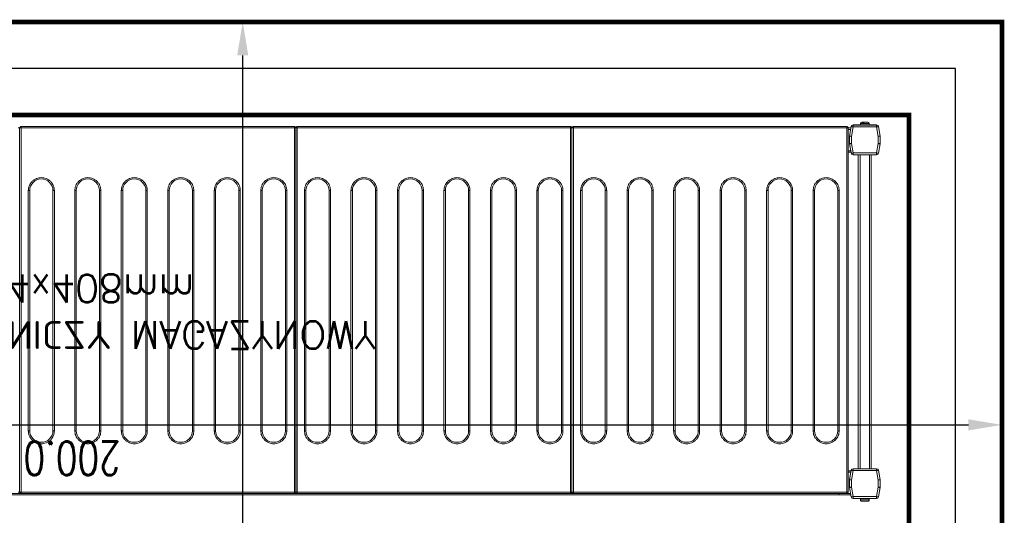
# Model space of a CAD drawing. Header units: millimetres. Extents: x 6161 to 8965, y -9035 to -5431.
# Tile 132 of 256: x 8168 to 8273, y -7031 to -6977. Entities that reach past the tile are written whole.
import ezdxf

# ---------------------------------------------------------------- set-up
doc = ezdxf.new("R2010")
doc.units = ezdxf.units.MM
doc.layers.add('Komory', color=132, linetype='Continuous')
doc.layers.add('Regały', color=3, linetype='Continuous')
doc.styles.add('Arch-Dim', font='romans.shx', dxfattribs={"width": 0.75})
doc.styles.add('RomanS', font='romans.shx')
doc.linetypes.add('BATTING', pattern='A,0.0001,-0.1,[134,ltypeshp.shx,S=0.1,R=0,X=-0.1,Y=0],-0.2,[134,ltypeshp.shx,S=0.1,R=180,X=0.1,Y=0],-0.1', length=0.4001)
doc.dimstyles.new('Standard 50', dxfattribs={"dimscale": 20, "dimtxt": 0.18, "dimasz": 0.18, "dimexe": 0.18, "dimexo": 0.0625, "dimgap": 0.09, "dimtad": 1, "dimdec": 1, "dimzin": 0, "dimdsep": 46, "dimtxsty": 'Arch-Dim', "dimcen": 0.09, "dimclrd": 2, "dimclre": 2, "dimclrt": 1, "dimadec": 0, "dimazin": 0, "dimtfac": 1, "dimtdec": 1, "dimtofl": 0, "dimtmove": 0, "dimatfit": 3, "dimfxl": 0, "dimtolj": 1, "dimtzin": 0, "dimarcsym": 0})

# ---------------------------------------------------------------- blocks, each defined once
blk = doc.blocks.new('*D587')
at = {"color": 2, "lineweight": -2, "transparency": 16777216}
for p, q in [((46.25, 340), (85.25, 340)), ((81.65, 336.4), (81.65, 3.6)), ((46.25, 0), (85.25, 0))]:
    blk.add_line(p, q, dxfattribs=at)
at = {"color": 2, "transparency": 16777216}
for points in [[(81.05, 336.4), (82.25, 336.4), (81.65, 340)], [(81.05, 3.6), (82.25, 3.6), (81.65, 0)]]:
    blk.add_solid(points, dxfattribs=at)
at = {"layer": 'Defpoints', "color": 0, "transparency": 16777216}
for p in [(45, 340), (45, 0), (81.65, 0)]:
    blk.add_point(p, dxfattribs=at)
at = {"color": 1, "transparency": 16777216, "insert": (78.05, 170), "char_height": 3.6, "attachment_point": 5, "rotation": 90, "style": 'Arch-Dim'}
blk.add_mtext('\\A1;340.0', dxfattribs=at)
blk = doc.blocks.new('*D588')
at = {"color": 2, "lineweight": -2, "transparency": 16777216}
for p, q in [((0, 1.25), (0, 46.97)), ((200, 1.25), (200, 46.97)), ((196.4, 43.37), (3.6, 43.37))]:
    blk.add_line(p, q, dxfattribs=at)
at = {"color": 2, "transparency": 16777216}
for points in [[(3.6, 43.97), (3.6, 42.77), (0, 43.37)], [(196.4, 43.97), (196.4, 42.77), (200, 43.37)]]:
    blk.add_solid(points, dxfattribs=at)
at = {"layer": 'Defpoints', "color": 0, "transparency": 16777216}
for p in [(0, 43.37), (0, 0), (200, 0)]:
    blk.add_point(p, dxfattribs=at)
at = {"color": 1, "transparency": 16777216, "insert": (100, 46.97), "char_height": 3.6, "attachment_point": 5, "style": 'Arch-Dim'}
blk.add_mtext('\\A1;200.0', dxfattribs=at)
blk = doc.blocks.new('*U59')
at = {"lineweight": 15}
for p, q in [((4.38, -0.68), (170.98, -0.68)), ((4.38, -0.82), (170.98, -0.82)), ((82.83, -0.99), (82.68, -0.99)), ((82.83, -40.19), (82.83, -0.99)), ((82.98, -0.99), (82.83, -0.99)), ((82.98, -0.88), (82.98, -0.84)), ((112.38, -0.84), (82.98, -0.84)), ((82.98, -0.99), (82.98, -0.88)), ((82.98, -0.99), (82.98, -40.19)), ((112.38, -0.99), (82.98, -0.99)), ((112.38, -0.84), (112.38, -0.88)), ((112.38, -0.88), (112.38, -0.99)), ((112.38, -40.19), (112.38, -0.99)), ((112.53, -0.99), (112.38, -0.99)), ((112.53, -0.99), (112.53, -40.19)), ((112.68, -0.99), (112.53, -0.99)), ((112.68, -0.88), (112.68, -0.84)), ((142.08, -0.84), (112.68, -0.84)), ((112.68, -0.99), (112.68, -0.88)), ((112.68, -0.99), (112.68, -40.19)), ((142.08, -0.99), (112.68, -0.99)), ((142.08, -0.84), (142.08, -0.88)), ((142.08, -0.88), (142.08, -0.99)), ((142.08, -40.19), (142.08, -0.99)), ((142.23, -0.99), (142.08, -0.99)), ((142.23, -0.99), (142.23, -40.19)), ((142.38, -0.99), (142.23, -0.99)), ((142.38, -0.88), (142.38, -0.84)), ((171.78, -0.84), (142.38, -0.84)), ((142.38, -0.99), (142.38, -0.88)), ((142.38, -0.99), (142.38, -40.19)), ((171.78, -0.99), (142.38, -0.99)), ((170.98, -0.82), (170.98, -0.68)), ((170.98, -0.68), (172.23, -0.68)), ((170.98, -0.84), (170.98, -0.82)), ((170.98, -0.82), (172.2, -0.82)), ((171.78, -0.84), (171.78, -0.88)), ((171.78, -0.88), (171.78, -0.99)), ((171.78, -40.19), (171.78, -0.99)), ((171.93, -0.99), (171.78, -0.99)), ((171.93, -40.19), (171.93, -0.99)), ((172.27, -0.47), (172.09, -1.48)), ((172.46, -0.5), (172.28, -1.52)), ((172.46, -0.3), (172.46, -0.5)), ((174.99, -0.3), (172.46, -0.3)), ((174.99, -0.5), (172.46, -0.5)), ((173.26, -0.12), (173.25, -0.12)), ((173.25, -0.15), (173.25, -0.3)), ((174.2, -0.15), (173.25, -0.15)), ((174.2, -0.12), (174.19, -0.12)), ((174.2, -0.3), (174.2, -0.15)), ((174.99, -0.5), (174.99, -0.3)), ((175.17, -1.52), (174.99, -0.5)), ((175.36, -1.48), (175.18, -0.47)), ((175.18, -0.47), (175.37, -1.5)), ((172.08, -1.5), (172.09, -1.48)), ((172.08, -1.52), (172.08, -1.5)), ((172.08, -1.52), (172.08, -2.3)), ((172.28, -1.52), (172.08, -1.52)), ((172.28, -1.52), (172.28, -2.28)), ((175.17, -2.28), (175.17, -1.52)), ((175.37, -1.52), (175.17, -1.52)), ((175.37, -1.5), (175.37, -2.3)), ((175.37, -2.3), (175.37, -1.52)), ((171.93, -3.12), (172.22, -3.12)), ((172.08, -2.38), (172.08, -2.3)), ((172.08, -2.3), (172.27, -3.33)), ((172.22, -3.12), (172.08, -2.38)), ((172.28, -2.28), (172.46, -3.3)), ((174.99, -3.3), (175.17, -2.28)), ((175.18, -3.33), (175.37, -2.3)), ((175.37, -2.3), (175.18, -3.33)), ((171.93, -3.28), (172.24, -3.28)), ((172.46, -3.3), (174.99, -3.3)), ((172.46, -3.3), (172.46, -3.5)), ((172.46, -3.5), (174.99, -3.5)), ((173.02, -37.29), (173.02, -3.5)), ((173.22, -37.29), (173.22, -3.5)), ((174.22, -37.29), (174.22, -3.5)), ((174.42, -37.29), (174.42, -3.5)), ((174.99, -3.5), (174.99, -3.3)), ((171.93, -37.58), (172.24, -37.58)), ((171.93, -37.73), (172.22, -37.73)), ((172.08, -38.48), (172.22, -37.73)), ((172.27, -37.46), (172.09, -38.47)), ((172.46, -37.49), (172.28, -38.51)), ((172.46, -37.29), (172.46, -37.49)), ((174.99, -37.29), (172.46, -37.29)), ((174.99, -37.49), (172.46, -37.49)), ((174.99, -37.49), (174.99, -37.29)), ((175.17, -38.51), (174.99, -37.49)), ((175.36, -38.47), (175.18, -37.46)), ((172.08, -38.5), (172.08, -38.48)), ((172.08, -38.5), (172.08, -38.51)), ((172.08, -38.5), (172.08, -38.5)), ((172.08, -38.51), (172.08, -39.29)), ((172.28, -38.51), (172.08, -38.51)), ((172.28, -38.51), (172.28, -39.27)), ((175.17, -39.27), (175.17, -38.51)), ((175.37, -38.51), (175.17, -38.51)), ((175.37, -39.3), (175.37, -38.5)), ((175.37, -38.5), (175.37, -38.5)), ((175.37, -39.29), (175.37, -38.51)), ((82.68, -40.19), (82.83, -40.19)), ((82.83, -40.19), (82.98, -40.19)), ((82.98, -40.19), (112.38, -40.19)), ((82.98, -40.19), (82.98, -40.33)), ((112.38, -40.19), (112.53, -40.19)), ((112.38, -40.33), (112.38, -40.19)), ((112.53, -40.19), (112.68, -40.19)), ((112.68, -40.19), (142.08, -40.19)), ((112.68, -40.19), (112.68, -40.33)), ((142.08, -40.19), (142.23, -40.19)), ((142.08, -40.33), (142.08, -40.19)), ((142.23, -40.19), (142.38, -40.19)), ((142.38, -40.19), (171.78, -40.19)), ((142.38, -40.19), (142.38, -40.33)), ((171.78, -40.19), (171.93, -40.19)), ((171.78, -40.33), (171.78, -40.19)), ((171.93, -40.03), (172.21, -40.03)), ((171.93, -40.18), (172.24, -40.18)), ((172.08, -39.29), (172.27, -40.33)), ((172.08, -39.29), (172.08, -39.3)), ((172.08, -39.3), (172.27, -40.33)), ((172.28, -39.27), (172.46, -40.29)), ((174.99, -40.29), (175.17, -39.27)), ((175.18, -40.33), (175.37, -39.29)), ((175.18, -40.33), (175.37, -39.3)), ((82.98, -40.33), (82.98, -40.34)), ((82.98, -40.34), (112.38, -40.34)), ((112.38, -40.34), (112.38, -40.33)), ((112.68, -40.33), (112.68, -40.34)), ((112.68, -40.34), (142.08, -40.34)), ((142.08, -40.34), (142.08, -40.33)), ((142.38, -40.33), (142.38, -40.34)), ((142.38, -40.34), (171.78, -40.34)), ((171.78, -40.34), (171.78, -40.33)), ((172.46, -40.29), (174.99, -40.29)), ((172.46, -40.29), (172.46, -40.49)), ((172.46, -40.49), (174.99, -40.49)), ((172.46, -40.5), (174.99, -40.5)), ((173.25, -40.5), (173.25, -40.65)), ((173.25, -40.65), (174.2, -40.65)), ((173.49, -40.68), (173.6, -40.68)), ((173.64, -40.8), (173.55, -40.8)), ((174.2, -40.65), (174.2, -40.5)), ((174.99, -40.49), (174.99, -40.29))]:
    blk.add_line(p, q, dxfattribs=at)
at = {"color": 253, "lineweight": 15, "true_color": 0xa6a6a6}
for p, q in [((83.76, -33.44), (83.76, -7.59)), ((83.76, -7.59), (83.91, -7.59)), ((83.91, -33.44), (83.91, -7.59)), ((86.41, -7.59), (86.41, -33.44)), ((86.56, -7.59), (86.41, -7.59)), ((86.56, -7.59), (86.56, -33.44)), ((88.76, -33.44), (88.76, -7.59)), ((88.76, -7.59), (88.91, -7.59)), ((88.91, -33.44), (88.91, -7.59)), ((91.41, -7.59), (91.41, -33.44)), ((91.56, -7.59), (91.41, -7.59)), ((91.56, -7.59), (91.56, -33.44)), ((93.76, -33.44), (93.76, -7.59)), ((93.76, -7.59), (93.91, -7.59)), ((93.91, -33.44), (93.91, -7.59)), ((96.41, -7.59), (96.41, -33.44)), ((96.56, -7.59), (96.41, -7.59)), ((96.56, -7.59), (96.56, -33.44)), ((98.76, -33.44), (98.76, -7.59)), ((98.76, -7.59), (98.91, -7.59)), ((98.91, -33.44), (98.91, -7.59)), ((101.41, -7.59), (101.41, -33.44)), ((101.56, -7.59), (101.41, -7.59)), ((101.56, -7.59), (101.56, -33.44)), ((103.76, -33.44), (103.76, -7.59)), ((103.76, -7.59), (103.91, -7.59)), ((103.91, -33.44), (103.91, -7.59)), ((106.41, -7.59), (106.41, -33.44)), ((106.56, -7.59), (106.41, -7.59)), ((106.56, -7.59), (106.56, -33.44)), ((108.76, -33.44), (108.76, -7.59)), ((108.76, -7.59), (108.91, -7.59)), ((108.91, -33.44), (108.91, -7.59)), ((111.41, -7.59), (111.41, -33.44)), ((111.56, -7.59), (111.41, -7.59)), ((111.56, -7.59), (111.56, -33.44)), ((113.46, -33.44), (113.46, -7.59)), ((113.46, -7.59), (113.61, -7.59)), ((113.61, -33.44), (113.61, -7.59)), ((116.11, -7.59), (116.11, -33.44)), ((116.26, -7.59), (116.11, -7.59)), ((116.26, -7.59), (116.26, -33.44)), ((118.46, -33.44), (118.46, -7.59)), ((118.46, -7.59), (118.61, -7.59)), ((118.61, -33.44), (118.61, -7.59)), ((121.11, -7.59), (121.11, -33.44)), ((121.26, -7.59), (121.11, -7.59)), ((121.26, -7.59), (121.26, -33.44)), ((123.46, -33.44), (123.46, -7.59)), ((123.46, -7.59), (123.61, -7.59)), ((123.61, -33.44), (123.61, -7.59)), ((126.11, -7.59), (126.11, -33.44)), ((126.26, -7.59), (126.11, -7.59)), ((126.26, -7.59), (126.26, -33.44)), ((128.46, -33.44), (128.46, -7.59)), ((128.46, -7.59), (128.61, -7.59)), ((128.61, -33.44), (128.61, -7.59)), ((131.11, -7.59), (131.11, -33.44)), ((131.26, -7.59), (131.11, -7.59)), ((131.26, -7.59), (131.26, -33.44)), ((133.46, -33.44), (133.46, -7.59)), ((133.46, -7.59), (133.61, -7.59)), ((133.61, -33.44), (133.61, -7.59)), ((136.11, -7.59), (136.11, -33.44)), ((136.26, -7.59), (136.11, -7.59)), ((136.26, -7.59), (136.26, -33.44)), ((138.46, -33.44), (138.46, -7.59)), ((138.46, -7.59), (138.61, -7.59)), ((138.61, -33.44), (138.61, -7.59)), ((141.11, -7.59), (141.11, -33.44)), ((141.26, -7.59), (141.11, -7.59)), ((141.26, -7.59), (141.26, -33.44)), ((143.16, -33.44), (143.16, -7.59)), ((143.16, -7.59), (143.31, -7.59)), ((143.31, -33.44), (143.31, -7.59)), ((145.81, -7.59), (145.81, -33.44)), ((145.96, -7.59), (145.81, -7.59)), ((145.96, -7.59), (145.96, -33.44)), ((148.16, -33.44), (148.16, -7.59)), ((148.16, -7.59), (148.31, -7.59)), ((148.31, -33.44), (148.31, -7.59)), ((150.81, -7.59), (150.81, -33.44)), ((150.96, -7.59), (150.81, -7.59)), ((150.96, -7.59), (150.96, -33.44)), ((153.16, -33.44), (153.16, -7.59)), ((153.16, -7.59), (153.31, -7.59)), ((153.31, -33.44), (153.31, -7.59)), ((155.81, -7.59), (155.81, -33.44)), ((155.96, -7.59), (155.81, -7.59)), ((155.96, -7.59), (155.96, -33.44)), ((158.16, -33.44), (158.16, -7.59)), ((158.16, -7.59), (158.31, -7.59)), ((158.31, -33.44), (158.31, -7.59)), ((160.81, -7.59), (160.81, -33.44)), ((160.96, -7.59), (160.81, -7.59)), ((160.96, -7.59), (160.96, -33.44)), ((163.16, -33.44), (163.16, -7.59)), ((163.16, -7.59), (163.31, -7.59)), ((163.31, -33.44), (163.31, -7.59)), ((165.81, -7.59), (165.81, -33.44)), ((165.96, -7.59), (165.81, -7.59)), ((165.96, -7.59), (165.96, -33.44)), ((168.16, -33.44), (168.16, -7.59)), ((168.16, -7.59), (168.31, -7.59)), ((168.31, -33.44), (168.31, -7.59)), ((170.81, -7.59), (170.81, -33.44)), ((170.96, -7.59), (170.81, -7.59)), ((170.96, -7.59), (170.96, -33.44)), ((83.91, -33.44), (83.76, -33.44)), ((86.56, -33.44), (86.41, -33.44)), ((88.91, -33.44), (88.76, -33.44)), ((91.56, -33.44), (91.41, -33.44)), ((93.91, -33.44), (93.76, -33.44)), ((96.56, -33.44), (96.41, -33.44)), ((98.91, -33.44), (98.76, -33.44)), ((101.56, -33.44), (101.41, -33.44)), ((103.91, -33.44), (103.76, -33.44)), ((106.56, -33.44), (106.41, -33.44)), ((108.91, -33.44), (108.76, -33.44)), ((111.56, -33.44), (111.41, -33.44)), ((113.61, -33.44), (113.46, -33.44)), ((116.26, -33.44), (116.11, -33.44)), ((118.61, -33.44), (118.46, -33.44)), ((121.26, -33.44), (121.11, -33.44)), ((123.61, -33.44), (123.46, -33.44)), ((126.26, -33.44), (126.11, -33.44)), ((128.61, -33.44), (128.46, -33.44)), ((131.26, -33.44), (131.11, -33.44)), ((133.61, -33.44), (133.46, -33.44)), ((136.26, -33.44), (136.11, -33.44)), ((138.61, -33.44), (138.46, -33.44)), ((141.26, -33.44), (141.11, -33.44)), ((143.31, -33.44), (143.16, -33.44)), ((145.96, -33.44), (145.81, -33.44)), ((148.31, -33.44), (148.16, -33.44)), ((150.96, -33.44), (150.81, -33.44)), ((153.31, -33.44), (153.16, -33.44)), ((155.96, -33.44), (155.81, -33.44)), ((158.31, -33.44), (158.16, -33.44)), ((160.96, -33.44), (160.81, -33.44)), ((163.31, -33.44), (163.16, -33.44)), ((165.96, -33.44), (165.81, -33.44)), ((168.31, -33.44), (168.16, -33.44)), ((170.96, -33.44), (170.81, -33.44))]:
    blk.add_line(p, q, dxfattribs=at)
at = {"lineweight": 15, "flags": 128}
for points in [[(172.46, -0.5), (172.42, -0.49), (172.39, -0.49), (172.35, -0.48), (172.32, -0.48), (172.3, -0.47), (172.28, -0.47), (172.27, -0.47), (172.27, -0.47)], [(175.18, -0.47), (175.18, -0.47), (175.17, -0.47), (175.15, -0.47), (175.13, -0.48), (175.1, -0.48), (175.06, -0.49), (175.03, -0.49), (174.99, -0.5)], [(172.09, -1.48), (172.09, -1.48), (172.1, -1.49), (172.12, -1.49), (172.14, -1.49), (172.17, -1.5), (172.21, -1.5), (172.24, -1.51), (172.28, -1.52)], [(175.17, -1.52), (175.2, -1.51), (175.24, -1.5), (175.28, -1.5), (175.31, -1.49), (175.33, -1.49), (175.35, -1.49), (175.36, -1.48), (175.36, -1.48)], [(172.28, -2.28), (172.24, -2.29), (172.21, -2.29), (172.17, -2.29), (172.14, -2.29), (172.12, -2.3), (172.1, -2.3), (172.09, -2.3), (172.08, -2.3)], [(172.24, -3.28), (172.24, -3.27), (172.24, -3.26), (172.24, -3.25), (172.23, -3.23), (172.23, -3.21), (172.23, -3.18), (172.22, -3.15), (172.22, -3.12)], [(175.37, -2.3), (175.36, -2.3), (175.35, -2.3), (175.34, -2.3), (175.32, -2.3), (175.29, -2.29), (175.27, -2.29), (175.23, -2.29), (175.2, -2.29), (175.17, -2.28)], [(172.27, -3.33), (172.27, -3.33), (172.28, -3.33), (172.3, -3.33), (172.32, -3.32), (172.35, -3.32), (172.39, -3.31), (172.42, -3.31), (172.46, -3.3)], [(174.99, -3.3), (175.03, -3.31), (175.06, -3.31), (175.1, -3.32), (175.13, -3.32), (175.15, -3.33), (175.17, -3.33), (175.18, -3.33), (175.18, -3.33)], [(172.22, -37.73), (172.22, -37.7), (172.23, -37.67), (172.23, -37.64), (172.23, -37.62), (172.24, -37.6), (172.24, -37.59), (172.24, -37.58), (172.24, -37.58)], [(172.46, -37.49), (172.42, -37.48), (172.39, -37.48), (172.35, -37.47), (172.32, -37.47), (172.3, -37.46), (172.28, -37.46), (172.27, -37.46), (172.27, -37.46)], [(175.18, -37.46), (175.18, -37.46), (175.17, -37.46), (175.15, -37.46), (175.13, -37.47), (175.1, -37.47), (175.06, -37.48), (175.03, -37.48), (174.99, -37.49)], [(172.09, -38.47), (172.09, -38.47), (172.1, -38.48), (172.12, -38.48), (172.14, -38.48), (172.17, -38.49), (172.21, -38.5), (172.24, -38.5), (172.28, -38.51)], [(175.17, -38.51), (175.2, -38.5), (175.24, -38.5), (175.28, -38.49), (175.31, -38.48), (175.33, -38.48), (175.35, -38.48), (175.36, -38.47), (175.36, -38.47)], [(172.28, -39.27), (172.24, -39.28), (172.21, -39.28), (172.17, -39.28), (172.14, -39.29), (172.12, -39.29), (172.1, -39.29), (172.09, -39.29), (172.08, -39.29)], [(175.37, -39.29), (175.36, -39.29), (175.35, -39.29), (175.34, -39.29), (175.32, -39.29), (175.29, -39.29), (175.27, -39.28), (175.23, -39.28), (175.2, -39.28), (175.17, -39.27)], [(172.27, -40.33), (172.27, -40.33), (172.28, -40.32), (172.3, -40.32), (172.32, -40.32), (172.35, -40.31), (172.39, -40.3), (172.42, -40.3), (172.46, -40.29)], [(174.99, -40.29), (175.03, -40.3), (175.06, -40.3), (175.1, -40.31), (175.13, -40.32), (175.15, -40.32), (175.17, -40.32), (175.18, -40.33), (175.18, -40.33)]]:
    blk.add_lwpolyline(points, dxfattribs=at)
at = {"lineweight": 15}
for centre, radius, start, end in [((82.98, -0.99), 0.15, 90, 180), ((112.38, -0.99), 0.15, 0, 90), ((112.68, -0.99), 0.15, 90, 180), ((142.08, -0.99), 0.15, 0, 90), ((142.38, -0.99), 0.15, 90, 180), ((171.78, -0.99), 0.15, 0, 90), ((172.46, -0.5), 0.2, 90, 170), ((173.4, -0.15), 0.15, 168.463, 180), ((174.05, -0.15), 0.15, 0, 11.537), ((174.99, -0.5), 0.2, 10, 90), ((172.28, -1.52), 0.2, 170, 180), ((175.17, -1.52), 0.2, 0, 10), ((172.46, -3.3), 0.2, 190, 270), ((174.99, -3.3), 0.2, 270, 350), ((172.46, -37.49), 0.2, 90, 170), ((174.99, -37.49), 0.2, 10, 90), ((172.28, -38.51), 0.2, 170, 180), ((175.17, -38.51), 0.2, 0, 10), ((172.46, -40.29), 0.2, 190, 270), ((172.46, -40.3), 0.2, 190, 270), ((173.4, -40.65), 0.15, 180, 270), ((174.05, -40.65), 0.15, 270, 0), ((174.99, -40.29), 0.2, 270, 350), ((174.99, -40.3), 0.2, 270, 350)]:
    blk.add_arc(centre, radius, start, end, dxfattribs=at)
at = {"color": 253, "lineweight": 15, "true_color": 0xa6a6a6}
for centre, start, end in [((85.16, -7.59), 0, 180), ((90.16, -7.59), 0, 180), ((95.16, -7.59), 0, 180), ((100.16, -7.59), 0, 180), ((105.16, -7.59), 0, 180), ((110.16, -7.59), 0, 180), ((114.86, -7.59), 0, 180), ((119.86, -7.59), 0, 180), ((124.86, -7.59), 0, 180), ((129.86, -7.59), 0, 180), ((134.86, -7.59), 0, 180), ((139.86, -7.59), 0, 180), ((144.56, -7.59), 0, 180), ((149.56, -7.59), 0, 180), ((154.56, -7.59), 0, 180), ((159.56, -7.59), 0, 180), ((164.56, -7.59), 0, 180), ((169.56, -7.59), 0, 180), ((85.16, -33.44), 180, 0), ((90.16, -33.44), 180, 0), ((95.16, -33.44), 180, 0), ((100.16, -33.44), 180, 0), ((105.16, -33.44), 180, 0), ((110.16, -33.44), 180, 0), ((114.86, -33.44), 180, 0), ((119.86, -33.44), 180, 0), ((124.86, -33.44), 180, 0), ((129.86, -33.44), 180, 0), ((134.86, -33.44), 180, 0), ((139.86, -33.44), 180, 0), ((144.56, -33.44), 180, 0), ((149.56, -33.44), 180, 0), ((154.56, -33.44), 180, 0), ((159.56, -33.44), 180, 0), ((164.56, -33.44), 180, 0), ((169.56, -33.44), 180, 0)]:
    blk.add_arc(centre, 1.25, start, end, dxfattribs=at)
at = {"lineweight": 15}
for points, knots in [([(173.41, 0), (173.39, 0), (173.35, -0.01), (173.31, -0.03), (173.27, -0.07), (173.26, -0.1), (173.26, -0.12)], [0, 0, 0, 0, 0.2501753, 0.5005103, 0.7481255, 1, 1, 1, 1]), ([(174.04, 0), (174.03, 0), (174.01, 0), (173.94, 0), (173.84, 0), (173.72, 0), (173.61, 0), (173.51, 0), (173.44, 0), (173.42, 0), (173.41, 0)], [0, 0, 0, 0, 0.121175, 0.250004, 0.378821, 0.499996, 0.621171, 0.75, 0.87882, 1, 1, 1, 1]), ([(174.19, -0.12), (174.19, -0.1), (174.18, -0.07), (174.14, -0.03), (174.1, -0.01), (174.06, 0), (174.04, 0)], [0, 0, 0, 0, 0.243628, 0.487231, 0.731943, 1, 1, 1, 1]), ([(82.83, -40.18), (82.84, -40.2), (82.84, -40.24), (82.87, -40.28), (82.9, -40.3), (82.92, -40.32), (82.95, -40.33), (82.97, -40.33), (82.98, -40.33)], [0, 0, 0, 0, 0.2382669, 0.4854287, 0.6120441, 0.7399751, 0.869242, 1, 1, 1, 1]), ([(112.38, -40.33), (112.39, -40.33), (112.41, -40.33), (112.44, -40.32), (112.47, -40.3), (112.5, -40.28), (112.53, -40.24), (112.53, -40.2), (112.53, -40.18)], [0, 0, 0, 0, 0.130778, 0.260041, 0.387968, 0.514579, 0.761746, 1, 1, 1, 1]), ([(112.53, -40.18), (112.54, -40.2), (112.54, -40.24), (112.57, -40.28), (112.6, -40.3), (112.62, -40.32), (112.65, -40.33), (112.67, -40.33), (112.68, -40.33)], [0, 0, 0, 0, 0.238273, 0.48545, 0.612066, 0.739998, 0.869266, 1, 1, 1, 1]), ([(142.08, -40.33), (142.09, -40.33), (142.11, -40.33), (142.14, -40.32), (142.17, -40.3), (142.2, -40.28), (142.23, -40.24), (142.23, -40.2), (142.23, -40.18)], [0, 0, 0, 0, 0.130781, 0.260045, 0.387974, 0.514588, 0.761732, 1, 1, 1, 1]), ([(142.23, -40.18), (142.24, -40.2), (142.24, -40.24), (142.27, -40.28), (142.3, -40.3), (142.32, -40.32), (142.35, -40.33), (142.37, -40.33), (142.38, -40.33)], [0, 0, 0, 0, 0.238268, 0.485412, 0.612026, 0.739955, 0.869219, 1, 1, 1, 1]), ([(171.78, -40.33), (171.79, -40.33), (171.81, -40.33), (171.84, -40.32), (171.87, -40.3), (171.9, -40.28), (171.93, -40.24), (171.93, -40.2), (171.93, -40.18)], [0, 0, 0, 0, 0.130735, 0.260004, 0.387937, 0.514555, 0.761734, 1, 1, 1, 1]), ([(173.44, -40.8), (173.45, -40.8), (173.47, -40.8), (173.52, -40.8), (173.55, -40.8)], [0, 0, 0, 0, 0.31193, 1, 1, 1, 1]), ([(173.55, -40.8), (173.54, -40.8), (173.53, -40.79), (173.51, -40.77), (173.5, -40.73), (173.49, -40.7), (173.49, -40.68)], [0, 0, 0, 0, 0.250219, 0.500536, 0.748167, 1, 1, 1, 1]), ([(173.6, -40.68), (173.6, -40.7), (173.61, -40.73), (173.62, -40.77), (173.64, -40.79), (173.65, -40.8), (173.66, -40.8)], [0, 0, 0, 0, 0.243636, 0.487267, 0.731983, 1, 1, 1, 1]), ([(173.66, -40.8), (173.69, -40.8), (173.77, -40.8), (173.88, -40.8), (173.97, -40.8), (174.03, -40.8), (174.05, -40.8), (174.05, -40.8), (174.05, -40.8)], [0, 0, 0, 0, 0.188956, 0.389822, 0.590683, 0.779625, 0.968579, 1, 1, 1, 1])]:
    blk.add_open_spline(points, degree=3, knots=knots, dxfattribs=at)
at = {"color": 253, "lineweight": 15, "true_color": 0xa6a6a6}
for points, knots in [([(83.76, -7.59), (83.77, -7.5), (83.78, -7.32), (83.85, -7.06), (83.98, -6.81), (84.17, -6.59), (84.39, -6.41), (84.64, -6.28), (84.9, -6.2), (85.16, -6.18), (85.42, -6.2), (85.69, -6.28), (85.94, -6.41), (86.16, -6.59), (86.34, -6.81), (86.47, -7.06), (86.55, -7.32), (86.56, -7.5), (86.56, -7.59)], [0, 0, 0, 0, 0.058258, 0.120006, 0.18432, 0.25, 0.31568, 0.379994, 0.441742, 0.5, 0.558258, 0.620006, 0.684321, 0.75, 0.81568, 0.879994, 0.941742, 1, 1, 1, 1]), ([(88.76, -7.59), (88.77, -7.5), (88.78, -7.32), (88.85, -7.06), (88.98, -6.81), (89.17, -6.59), (89.39, -6.41), (89.64, -6.28), (89.9, -6.2), (90.16, -6.18), (90.42, -6.2), (90.69, -6.28), (90.94, -6.41), (91.16, -6.59), (91.34, -6.81), (91.47, -7.06), (91.55, -7.32), (91.56, -7.5), (91.56, -7.59)], [0, 0, 0, 0, 0.058258, 0.120006, 0.18432, 0.250001, 0.315679, 0.379994, 0.441742, 0.500001, 0.558258, 0.620006, 0.684321, 0.749999, 0.81568, 0.879994, 0.941742, 1, 1, 1, 1]), ([(93.76, -7.59), (93.77, -7.5), (93.78, -7.32), (93.85, -7.06), (93.98, -6.81), (94.17, -6.59), (94.39, -6.41), (94.64, -6.28), (94.9, -6.2), (95.16, -6.18), (95.42, -6.2), (95.69, -6.28), (95.94, -6.41), (96.16, -6.59), (96.34, -6.81), (96.47, -7.06), (96.55, -7.32), (96.56, -7.5), (96.56, -7.59)], [0, 0, 0, 0, 0.058258, 0.120006, 0.18432, 0.25, 0.315679, 0.379994, 0.441742, 0.5, 0.558258, 0.620006, 0.68432, 0.75, 0.81568, 0.879994, 0.941742, 1, 1, 1, 1]), ([(98.76, -7.59), (98.77, -7.5), (98.78, -7.32), (98.85, -7.06), (98.98, -6.81), (99.17, -6.59), (99.39, -6.41), (99.64, -6.28), (99.9, -6.2), (100.16, -6.18), (100.42, -6.2), (100.69, -6.28), (100.94, -6.41), (101.16, -6.59), (101.34, -6.81), (101.47, -7.06), (101.55, -7.32), (101.56, -7.5), (101.56, -7.59)], [0, 0, 0, 0, 0.058258, 0.120006, 0.184321, 0.25, 0.31568, 0.379995, 0.441741, 0.5, 0.558258, 0.620006, 0.68432, 0.75, 0.815679, 0.879994, 0.941742, 1, 1, 1, 1]), ([(103.76, -7.59), (103.77, -7.5), (103.78, -7.32), (103.85, -7.06), (103.98, -6.81), (104.17, -6.59), (104.39, -6.41), (104.64, -6.28), (104.9, -6.2), (105.16, -6.18), (105.42, -6.2), (105.69, -6.28), (105.94, -6.41), (106.16, -6.59), (106.34, -6.81), (106.47, -7.06), (106.55, -7.32), (106.56, -7.5), (106.56, -7.59)], [0, 0, 0, 0, 0.058258, 0.120006, 0.184321, 0.25, 0.31568, 0.379994, 0.441742, 0.5, 0.558259, 0.620005, 0.68432, 0.75, 0.815679, 0.879994, 0.941742, 1, 1, 1, 1]), ([(108.76, -7.59), (108.77, -7.5), (108.78, -7.32), (108.85, -7.06), (108.98, -6.81), (109.17, -6.59), (109.39, -6.41), (109.64, -6.28), (109.9, -6.2), (110.16, -6.18), (110.42, -6.2), (110.69, -6.28), (110.94, -6.41), (111.16, -6.59), (111.34, -6.81), (111.47, -7.06), (111.55, -7.32), (111.56, -7.5), (111.56, -7.59)], [0, 0, 0, 0, 0.058258, 0.120006, 0.18432, 0.25, 0.31568, 0.379994, 0.441742, 0.5, 0.558258, 0.620006, 0.684321, 0.75, 0.81568, 0.879994, 0.941742, 1, 1, 1, 1]), ([(113.46, -7.59), (113.47, -7.5), (113.48, -7.32), (113.55, -7.06), (113.68, -6.81), (113.87, -6.59), (114.09, -6.41), (114.34, -6.28), (114.6, -6.2), (114.86, -6.18), (115.12, -6.2), (115.39, -6.28), (115.64, -6.41), (115.86, -6.59), (116.04, -6.81), (116.17, -7.06), (116.25, -7.32), (116.26, -7.5), (116.26, -7.59)], [0, 0, 0, 0, 0.058258, 0.120006, 0.184321, 0.25, 0.315679, 0.379995, 0.441742, 0.5, 0.558259, 0.620005, 0.684322, 0.75, 0.81568, 0.879994, 0.941742, 1, 1, 1, 1]), ([(118.46, -7.59), (118.47, -7.5), (118.48, -7.32), (118.55, -7.06), (118.68, -6.81), (118.87, -6.59), (119.09, -6.41), (119.34, -6.28), (119.6, -6.2), (119.86, -6.18), (120.12, -6.2), (120.39, -6.28), (120.64, -6.41), (120.86, -6.59), (121.04, -6.81), (121.17, -7.06), (121.25, -7.32), (121.26, -7.5), (121.26, -7.59)], [0, 0, 0, 0, 0.058258, 0.120006, 0.18432, 0.249999, 0.31568, 0.379994, 0.441741, 0.499999, 0.558258, 0.620007, 0.684321, 0.749999, 0.815681, 0.879994, 0.941742, 1, 1, 1, 1]), ([(123.46, -7.59), (123.47, -7.5), (123.48, -7.32), (123.55, -7.06), (123.68, -6.81), (123.87, -6.59), (124.09, -6.41), (124.34, -6.28), (124.6, -6.2), (124.86, -6.18), (125.12, -6.2), (125.39, -6.28), (125.64, -6.41), (125.86, -6.59), (126.04, -6.81), (126.17, -7.06), (126.25, -7.32), (126.26, -7.5), (126.26, -7.59)], [0, 0, 0, 0, 0.058258, 0.120006, 0.184321, 0.25, 0.315679, 0.379993, 0.441742, 0.5, 0.558259, 0.620005, 0.684319, 0.75, 0.81568, 0.879994, 0.941742, 1, 1, 1, 1]), ([(128.46, -7.59), (128.47, -7.5), (128.48, -7.32), (128.55, -7.06), (128.68, -6.81), (128.87, -6.59), (129.09, -6.41), (129.34, -6.28), (129.6, -6.2), (129.86, -6.18), (130.12, -6.2), (130.39, -6.28), (130.64, -6.41), (130.86, -6.59), (131.04, -6.81), (131.17, -7.06), (131.25, -7.32), (131.26, -7.5), (131.26, -7.59)], [0, 0, 0, 0, 0.058258, 0.120006, 0.184321, 0.25, 0.315681, 0.379995, 0.441741, 0.5, 0.558258, 0.620005, 0.684321, 0.75, 0.815679, 0.879994, 0.941742, 1, 1, 1, 1]), ([(133.46, -7.59), (133.47, -7.5), (133.48, -7.32), (133.55, -7.06), (133.68, -6.81), (133.87, -6.59), (134.09, -6.41), (134.34, -6.28), (134.6, -6.2), (134.86, -6.18), (135.12, -6.2), (135.39, -6.28), (135.64, -6.41), (135.86, -6.59), (136.04, -6.81), (136.17, -7.06), (136.25, -7.32), (136.26, -7.5), (136.26, -7.59)], [0, 0, 0, 0, 0.058258, 0.120006, 0.18432, 0.250001, 0.315679, 0.379993, 0.441743, 0.500001, 0.558257, 0.620006, 0.68432, 0.750001, 0.81568, 0.879994, 0.941742, 1, 1, 1, 1]), ([(138.46, -7.59), (138.47, -7.5), (138.48, -7.32), (138.55, -7.06), (138.68, -6.81), (138.87, -6.59), (139.09, -6.41), (139.34, -6.28), (139.6, -6.2), (139.86, -6.18), (140.12, -6.2), (140.39, -6.28), (140.64, -6.41), (140.86, -6.59), (141.04, -6.81), (141.17, -7.06), (141.25, -7.32), (141.26, -7.5), (141.26, -7.59)], [0, 0, 0, 0, 0.058258, 0.120006, 0.184321, 0.25, 0.315679, 0.379995, 0.441742, 0.5, 0.558259, 0.620005, 0.684322, 0.75, 0.81568, 0.879994, 0.941742, 1, 1, 1, 1]), ([(143.16, -7.59), (143.17, -7.5), (143.18, -7.32), (143.25, -7.06), (143.38, -6.81), (143.57, -6.59), (143.79, -6.41), (144.04, -6.28), (144.3, -6.2), (144.56, -6.18), (144.82, -6.2), (145.09, -6.28), (145.34, -6.41), (145.56, -6.59), (145.74, -6.81), (145.87, -7.06), (145.95, -7.32), (145.96, -7.5), (145.96, -7.59)], [0, 0, 0, 0, 0.058258, 0.120006, 0.18432, 0.250001, 0.315679, 0.379994, 0.441743, 0.500001, 0.558257, 0.620006, 0.684321, 0.749999, 0.81568, 0.879994, 0.941742, 1, 1, 1, 1]), ([(148.16, -7.59), (148.17, -7.5), (148.18, -7.32), (148.25, -7.06), (148.38, -6.81), (148.57, -6.59), (148.79, -6.41), (149.04, -6.28), (149.3, -6.2), (149.56, -6.18), (149.82, -6.2), (150.09, -6.28), (150.34, -6.41), (150.56, -6.59), (150.74, -6.81), (150.87, -7.06), (150.95, -7.32), (150.96, -7.5), (150.96, -7.59)], [0, 0, 0, 0, 0.058258, 0.120006, 0.184321, 0.25, 0.315679, 0.379995, 0.441742, 0.5, 0.558259, 0.620005, 0.684322, 0.75, 0.81568, 0.879994, 0.941742, 1, 1, 1, 1]), ([(153.16, -7.59), (153.17, -7.5), (153.18, -7.32), (153.25, -7.06), (153.38, -6.81), (153.57, -6.59), (153.79, -6.41), (154.04, -6.28), (154.3, -6.2), (154.56, -6.18), (154.82, -6.2), (155.09, -6.28), (155.34, -6.41), (155.56, -6.59), (155.74, -6.81), (155.87, -7.06), (155.95, -7.32), (155.96, -7.5), (155.96, -7.59)], [0, 0, 0, 0, 0.058258, 0.120006, 0.18432, 0.25, 0.315681, 0.379995, 0.441741, 0.5, 0.558258, 0.620007, 0.684321, 0.75, 0.815679, 0.879994, 0.941742, 1, 1, 1, 1]), ([(158.16, -7.59), (158.17, -7.5), (158.18, -7.32), (158.25, -7.06), (158.38, -6.81), (158.57, -6.59), (158.79, -6.41), (159.04, -6.28), (159.3, -6.2), (159.56, -6.18), (159.82, -6.2), (160.09, -6.28), (160.34, -6.41), (160.56, -6.59), (160.74, -6.81), (160.87, -7.06), (160.95, -7.32), (160.96, -7.5), (160.96, -7.59)], [0, 0, 0, 0, 0.058258, 0.120006, 0.184321, 0.25, 0.315679, 0.379993, 0.441742, 0.5, 0.558259, 0.620005, 0.684319, 0.75, 0.81568, 0.879994, 0.941742, 1, 1, 1, 1]), ([(163.16, -7.59), (163.17, -7.5), (163.18, -7.32), (163.25, -7.06), (163.38, -6.81), (163.57, -6.59), (163.79, -6.41), (164.04, -6.28), (164.3, -6.2), (164.56, -6.18), (164.82, -6.2), (165.09, -6.28), (165.34, -6.41), (165.56, -6.59), (165.74, -6.81), (165.87, -7.06), (165.95, -7.32), (165.96, -7.5), (165.96, -7.59)], [0, 0, 0, 0, 0.058258, 0.120006, 0.184321, 0.25, 0.315681, 0.379995, 0.441741, 0.5, 0.558258, 0.620005, 0.684321, 0.75, 0.815679, 0.879994, 0.941742, 1, 1, 1, 1]), ([(168.16, -7.59), (168.17, -7.5), (168.18, -7.32), (168.25, -7.06), (168.38, -6.81), (168.57, -6.59), (168.79, -6.41), (169.04, -6.28), (169.3, -6.2), (169.56, -6.18), (169.82, -6.2), (170.09, -6.28), (170.34, -6.41), (170.56, -6.59), (170.74, -6.81), (170.87, -7.06), (170.95, -7.32), (170.96, -7.5), (170.96, -7.59)], [0, 0, 0, 0, 0.058258, 0.120006, 0.18432, 0.250001, 0.315679, 0.379994, 0.441743, 0.500001, 0.558257, 0.620006, 0.684321, 0.749999, 0.81568, 0.879994, 0.941742, 1, 1, 1, 1]), ([(86.56, -33.44), (86.56, -33.52), (86.55, -33.7), (86.47, -33.96), (86.34, -34.21), (86.16, -34.43), (85.94, -34.61), (85.69, -34.74), (85.42, -34.82), (85.16, -34.84), (84.9, -34.82), (84.64, -34.74), (84.39, -34.61), (84.17, -34.43), (83.98, -34.21), (83.85, -33.96), (83.78, -33.7), (83.77, -33.52), (83.76, -33.44)], [0, 0, 0, 0, 0.058258, 0.120006, 0.18432, 0.25, 0.315679, 0.379994, 0.441742, 0.5, 0.558258, 0.620006, 0.68432, 0.75, 0.81568, 0.879994, 0.941742, 1, 1, 1, 1]), ([(91.56, -33.44), (91.56, -33.52), (91.55, -33.7), (91.47, -33.96), (91.34, -34.21), (91.16, -34.43), (90.94, -34.61), (90.69, -34.74), (90.42, -34.82), (90.16, -34.84), (89.9, -34.82), (89.64, -34.74), (89.39, -34.61), (89.17, -34.43), (88.98, -34.21), (88.85, -33.96), (88.78, -33.7), (88.77, -33.52), (88.76, -33.44)], [0, 0, 0, 0, 0.0582581, 0.1200056, 0.1843203, 0.2500004, 0.3156792, 0.3799943, 0.4417422, 0.4999993, 0.5582578, 0.6200057, 0.6843208, 0.7499996, 0.8156797, 0.8799944, 0.9417419, 1, 1, 1, 1]), ([(96.56, -33.44), (96.56, -33.52), (96.55, -33.7), (96.47, -33.96), (96.34, -34.21), (96.16, -34.43), (95.94, -34.61), (95.69, -34.74), (95.42, -34.82), (95.16, -34.84), (94.9, -34.82), (94.64, -34.74), (94.39, -34.61), (94.17, -34.43), (93.98, -34.21), (93.85, -33.96), (93.78, -33.7), (93.77, -33.52), (93.76, -33.44)], [0, 0, 0, 0, 0.058258, 0.120006, 0.18432, 0.25, 0.31568, 0.379994, 0.441742, 0.5, 0.558258, 0.620006, 0.684321, 0.75, 0.81568, 0.879994, 0.941742, 1, 1, 1, 1]), ([(101.56, -33.44), (101.56, -33.52), (101.55, -33.7), (101.47, -33.96), (101.34, -34.21), (101.16, -34.43), (100.94, -34.61), (100.69, -34.74), (100.42, -34.82), (100.16, -34.84), (99.9, -34.82), (99.64, -34.74), (99.39, -34.61), (99.17, -34.43), (98.98, -34.21), (98.85, -33.96), (98.78, -33.7), (98.77, -33.52), (98.76, -33.44)], [0, 0, 0, 0, 0.058258, 0.120005, 0.184321, 0.25, 0.31568, 0.379994, 0.441742, 0.5, 0.558259, 0.620005, 0.68432, 0.75, 0.815679, 0.879995, 0.941742, 1, 1, 1, 1]), ([(106.56, -33.44), (106.56, -33.52), (106.55, -33.7), (106.47, -33.96), (106.34, -34.21), (106.16, -34.43), (105.94, -34.61), (105.69, -34.74), (105.42, -34.82), (105.16, -34.84), (104.9, -34.82), (104.64, -34.74), (104.39, -34.61), (104.17, -34.43), (103.98, -34.21), (103.85, -33.96), (103.78, -33.7), (103.77, -33.52), (103.76, -33.44)], [0, 0, 0, 0, 0.058258, 0.120005, 0.184321, 0.25, 0.31568, 0.379995, 0.441741, 0.5, 0.558258, 0.620006, 0.68432, 0.75, 0.815679, 0.879995, 0.941742, 1, 1, 1, 1]), ([(111.56, -33.44), (111.56, -33.52), (111.55, -33.7), (111.47, -33.96), (111.34, -34.21), (111.16, -34.43), (110.94, -34.61), (110.69, -34.74), (110.42, -34.82), (110.16, -34.84), (109.9, -34.82), (109.64, -34.74), (109.39, -34.61), (109.17, -34.43), (108.98, -34.21), (108.85, -33.96), (108.78, -33.7), (108.77, -33.52), (108.76, -33.44)], [0, 0, 0, 0, 0.058258, 0.120006, 0.18432, 0.25, 0.315679, 0.379994, 0.441742, 0.5, 0.558258, 0.620006, 0.68432, 0.75, 0.81568, 0.879994, 0.941742, 1, 1, 1, 1]), ([(116.26, -33.44), (116.26, -33.52), (116.25, -33.7), (116.17, -33.96), (116.04, -34.21), (115.86, -34.43), (115.64, -34.61), (115.39, -34.74), (115.12, -34.82), (114.86, -34.84), (114.6, -34.82), (114.34, -34.74), (114.09, -34.61), (113.87, -34.43), (113.68, -34.21), (113.55, -33.96), (113.48, -33.7), (113.47, -33.52), (113.46, -33.44)], [0, 0, 0, 0, 0.058258, 0.120005, 0.184321, 0.25, 0.315679, 0.379995, 0.441741, 0.5, 0.558258, 0.620005, 0.684321, 0.75, 0.815679, 0.879994, 0.941742, 1, 1, 1, 1]), ([(121.26, -33.44), (121.26, -33.52), (121.25, -33.7), (121.17, -33.96), (121.04, -34.21), (120.86, -34.43), (120.64, -34.61), (120.39, -34.74), (120.12, -34.82), (119.86, -34.84), (119.6, -34.82), (119.34, -34.74), (119.09, -34.61), (118.87, -34.43), (118.68, -34.21), (118.55, -33.96), (118.48, -33.7), (118.47, -33.52), (118.46, -33.44)], [0, 0, 0, 0, 0.058258, 0.120006, 0.18432, 0.250001, 0.315679, 0.379993, 0.441742, 0.500001, 0.558259, 0.620006, 0.68432, 0.750001, 0.81568, 0.879994, 0.941742, 1, 1, 1, 1]), ([(126.26, -33.44), (126.26, -33.52), (126.25, -33.7), (126.17, -33.96), (126.04, -34.21), (125.86, -34.43), (125.64, -34.61), (125.39, -34.74), (125.12, -34.82), (124.86, -34.84), (124.6, -34.82), (124.34, -34.74), (124.09, -34.61), (123.87, -34.43), (123.68, -34.21), (123.55, -33.96), (123.48, -33.7), (123.47, -33.52), (123.46, -33.44)], [0, 0, 0, 0, 0.058258, 0.120005, 0.184321, 0.25, 0.315681, 0.379995, 0.441741, 0.5, 0.558258, 0.620007, 0.684321, 0.75, 0.815679, 0.879994, 0.941742, 1, 1, 1, 1]), ([(131.26, -33.44), (131.26, -33.52), (131.25, -33.7), (131.17, -33.96), (131.04, -34.21), (130.86, -34.43), (130.64, -34.61), (130.39, -34.74), (130.12, -34.82), (129.86, -34.84), (129.6, -34.82), (129.34, -34.74), (129.09, -34.61), (128.87, -34.43), (128.68, -34.21), (128.55, -33.96), (128.48, -33.7), (128.47, -33.52), (128.46, -33.44)], [0, 0, 0, 0, 0.058258, 0.120006, 0.184321, 0.25, 0.315679, 0.379995, 0.441742, 0.5, 0.558259, 0.620005, 0.684319, 0.75, 0.815679, 0.879995, 0.941742, 1, 1, 1, 1]), ([(136.26, -33.44), (136.26, -33.52), (136.25, -33.7), (136.17, -33.96), (136.04, -34.21), (135.86, -34.43), (135.64, -34.61), (135.39, -34.74), (135.12, -34.82), (134.86, -34.84), (134.6, -34.82), (134.34, -34.74), (134.09, -34.61), (133.87, -34.43), (133.68, -34.21), (133.55, -33.96), (133.48, -33.7), (133.47, -33.52), (133.46, -33.44)], [0, 0, 0, 0, 0.058258, 0.120006, 0.18432, 0.249999, 0.31568, 0.379994, 0.441743, 0.499999, 0.558257, 0.620007, 0.68432, 0.749999, 0.81568, 0.879994, 0.941742, 1, 1, 1, 1]), ([(141.26, -33.44), (141.26, -33.52), (141.25, -33.7), (141.17, -33.96), (141.04, -34.21), (140.86, -34.43), (140.64, -34.61), (140.39, -34.74), (140.12, -34.82), (139.86, -34.84), (139.6, -34.82), (139.34, -34.74), (139.09, -34.61), (138.87, -34.43), (138.68, -34.21), (138.55, -33.96), (138.48, -33.7), (138.47, -33.52), (138.46, -33.44)], [0, 0, 0, 0, 0.058258, 0.120005, 0.184321, 0.25, 0.315679, 0.379995, 0.441741, 0.5, 0.558258, 0.620005, 0.684321, 0.75, 0.815679, 0.879994, 0.941742, 1, 1, 1, 1]), ([(145.96, -33.44), (145.96, -33.52), (145.95, -33.7), (145.87, -33.96), (145.74, -34.21), (145.56, -34.43), (145.34, -34.61), (145.09, -34.74), (144.82, -34.82), (144.56, -34.84), (144.3, -34.82), (144.04, -34.74), (143.79, -34.61), (143.57, -34.43), (143.38, -34.21), (143.25, -33.96), (143.18, -33.7), (143.17, -33.52), (143.16, -33.44)], [0, 0, 0, 0, 0.058258, 0.120006, 0.18432, 0.250001, 0.31568, 0.379994, 0.441743, 0.499999, 0.558257, 0.620006, 0.68432, 0.749999, 0.81568, 0.879994, 0.941742, 1, 1, 1, 1]), ([(150.96, -33.44), (150.96, -33.52), (150.95, -33.7), (150.87, -33.96), (150.74, -34.21), (150.56, -34.43), (150.34, -34.61), (150.09, -34.74), (149.82, -34.82), (149.56, -34.84), (149.3, -34.82), (149.04, -34.74), (148.79, -34.61), (148.57, -34.43), (148.38, -34.21), (148.25, -33.96), (148.18, -33.7), (148.17, -33.52), (148.16, -33.44)], [0, 0, 0, 0, 0.058258, 0.120005, 0.184321, 0.25, 0.315679, 0.379995, 0.441741, 0.5, 0.558258, 0.620005, 0.684321, 0.75, 0.815679, 0.879994, 0.941742, 1, 1, 1, 1]), ([(155.96, -33.44), (155.96, -33.52), (155.95, -33.7), (155.87, -33.96), (155.74, -34.21), (155.56, -34.43), (155.34, -34.61), (155.09, -34.74), (154.82, -34.82), (154.56, -34.84), (154.3, -34.82), (154.04, -34.74), (153.79, -34.61), (153.57, -34.43), (153.38, -34.21), (153.25, -33.96), (153.18, -33.7), (153.17, -33.52), (153.16, -33.44)], [0, 0, 0, 0, 0.058258, 0.120006, 0.184321, 0.25, 0.315679, 0.379993, 0.441742, 0.5, 0.558259, 0.620005, 0.684319, 0.75, 0.815679, 0.879995, 0.941742, 1, 1, 1, 1]), ([(160.96, -33.44), (160.96, -33.52), (160.95, -33.7), (160.87, -33.96), (160.74, -34.21), (160.56, -34.43), (160.34, -34.61), (160.09, -34.74), (159.82, -34.82), (159.56, -34.84), (159.3, -34.82), (159.04, -34.74), (158.79, -34.61), (158.57, -34.43), (158.38, -34.21), (158.25, -33.96), (158.18, -33.7), (158.17, -33.52), (158.16, -33.44)], [0, 0, 0, 0, 0.058258, 0.120005, 0.184321, 0.25, 0.315681, 0.379995, 0.441741, 0.5, 0.558258, 0.620007, 0.684321, 0.75, 0.815679, 0.879994, 0.941742, 1, 1, 1, 1]), ([(165.96, -33.44), (165.96, -33.52), (165.95, -33.7), (165.87, -33.96), (165.74, -34.21), (165.56, -34.43), (165.34, -34.61), (165.09, -34.74), (164.82, -34.82), (164.56, -34.84), (164.3, -34.82), (164.04, -34.74), (163.79, -34.61), (163.57, -34.43), (163.38, -34.21), (163.25, -33.96), (163.18, -33.7), (163.17, -33.52), (163.16, -33.44)], [0, 0, 0, 0, 0.058258, 0.120006, 0.184321, 0.25, 0.315679, 0.379995, 0.441742, 0.5, 0.558259, 0.620005, 0.684319, 0.75, 0.815679, 0.879995, 0.941742, 1, 1, 1, 1]), ([(170.96, -33.44), (170.96, -33.52), (170.95, -33.7), (170.87, -33.96), (170.74, -34.21), (170.56, -34.43), (170.34, -34.61), (170.09, -34.74), (169.82, -34.82), (169.56, -34.84), (169.3, -34.82), (169.04, -34.74), (168.79, -34.61), (168.57, -34.43), (168.38, -34.21), (168.25, -33.96), (168.18, -33.7), (168.17, -33.52), (168.16, -33.44)], [0, 0, 0, 0, 0.058258, 0.120006, 0.18432, 0.250001, 0.31568, 0.379994, 0.441743, 0.499999, 0.558257, 0.620006, 0.68432, 0.749999, 0.81568, 0.879994, 0.941742, 1, 1, 1, 1])]:
    blk.add_open_spline(points, degree=3, knots=knots, dxfattribs=at)
at = {"color": 7, "insert": (87.7, -20.4), "char_height": 3, "width": 175.4, "attachment_point": 5, "style": 'RomanS'}
blk.add_mtext('REGAŁ CHŁODNICZY MAGAZYNOWY\\P1754x408mm', dxfattribs=at)
blk = doc.blocks.new('*U586')
at = {"const_width": 0.5}
blk.add_lwpolyline([(140, 330), (140, 340), (200, 340), (200, 0), (0, 0), (0, 340), (60, 340), (60, 330), (10, 330), (10, 10), (190, 10), (190, 330)], close=True, dxfattribs=at)
at = {"color": 253, "linetype": 'BATTING', "ltscale": 12, "true_color": 0xadadad}
blk.add_lwpolyline([(60, 335), (5, 335), (5, 5), (195, 5), (195, 335), (140, 335)], dxfattribs=at)
dim = blk.add_linear_dim(base=(81.65, 0), p1=(45, 340), p2=(45, 0), angle=90, dimstyle='Standard 50', override={"dimfxl": 50, "dimfxlon": 1})
dim.commit()
dim.dimension.update_dxf_attribs({"geometry": '*D587', "text_midpoint": (78.05, 170)})
dim = blk.add_linear_dim(base=(0, 43.37), p1=(200, 0), p2=(0, 0), dimstyle='Standard 50', override={"dimfxl": 50, "dimfxlon": 1})
dim.commit()
dim.dimension.update_dxf_attribs({"geometry": '*D588', "text_midpoint": (100, 46.97)})

msp = doc.modelspace()

# ---------------------------------------------------------------- block references
at = {"layer": 'Komory', "rotation": 179.9999999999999}
msp.add_blockref('*U586', (8273.24, -6977.74), dxfattribs=at)
at = {"layer": 'Regały', "linetype": 'Continuous', "lineweight": 25, "xscale": -1, "rotation": 180}
msp.add_blockref('*U59', (8084.77, -7029.33), dxfattribs=at)

doc.saveas('drawing.dxf')
